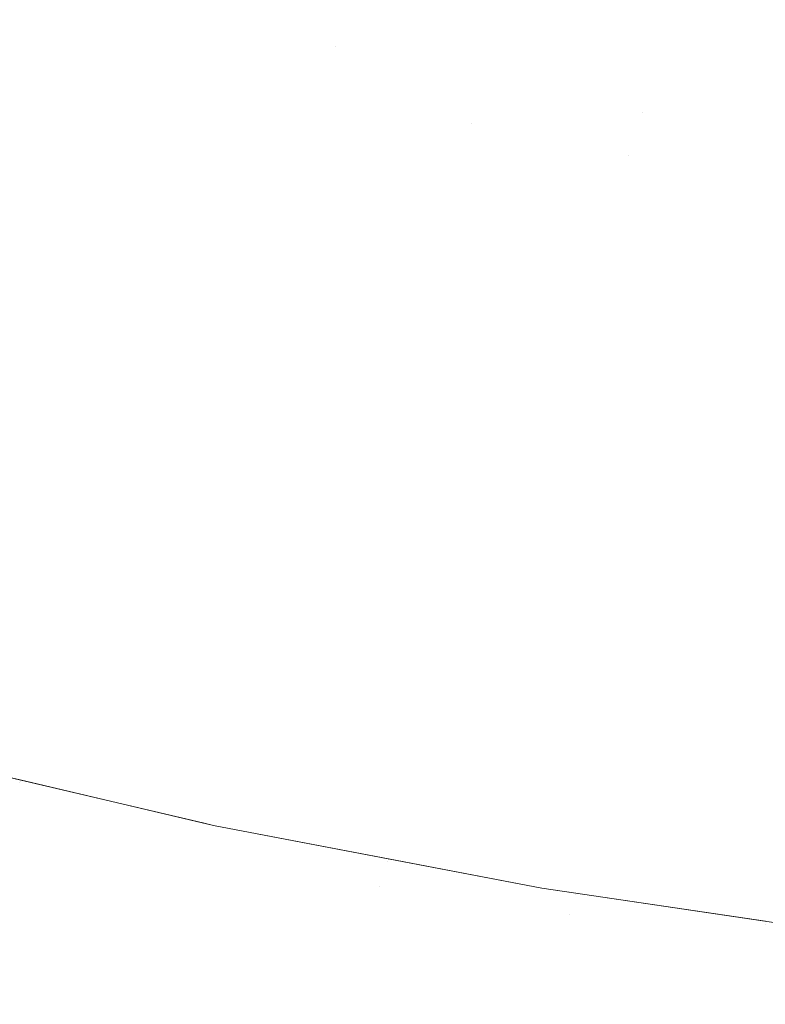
# Model space of a CAD drawing. Header units: centimetres. Extents: x -35.1 to 36.2, y 4.2 to 6.
# Tile 147 of 256: x -10.9613 to -10.9294, y 4.5001 to 4.5422. Entities that reach past the tile are written whole.
import ezdxf

# ---------------------------------------------------------------- set-up
doc = ezdxf.new("R2010")
doc.units = ezdxf.units.CM
doc.header["$LTSCALE"] = 2.54
doc.layers.add('Lucido design-1', color=7, linetype='Continuous')

# ---------------------------------------------------------------- blocks, each defined once
blk = doc.blocks.new('Gruppo-4-1')
at = {"color": 7, "linetype": 'Continuous', "lineweight": 9}
blk.add_3dface([(-34.958478, 5.900089, -2312.32217), (-34.958478, 4.300089, -2312.32217), (36.07398, 4.300089, -2312.32217), (36.07398, 5.900089, -2312.32217)], dxfattribs=at)
for points, invisible_edges in [([(-10.932695, 4.544037, -2312.742934), (-10.933361, 4.542075, -2312.744535), (-10.946207, 4.54483, -2312.744535), (-10.945381, 4.546757, -2312.742934)], 15), ([(-10.932695, 4.544037, -2312.742934), (-10.932016, 4.546034, -2312.74139), (-10.919198, 4.543913, -2312.74139), (-10.91971, 4.541888, -2312.742934)], 15), ([(-10.947016, 4.54294, -2312.746189), (-10.946207, 4.54483, -2312.744535), (-10.933361, 4.542075, -2312.744535), (-10.934015, 4.540152, -2312.746189)], 15), ([(-10.955097, 4.540922, -2312.749653), (-10.961507, 4.542701, -2312.749653), (-10.960587, 4.544472, -2312.747895), (-10.954249, 4.542713, -2312.747895)], 15), ([(-10.91971, 4.541888, -2312.742934), (-10.920214, 4.5399, -2312.744535), (-10.933361, 4.542075, -2312.744535), (-10.932695, 4.544037, -2312.742934)], 15), ([(-10.955925, 4.539175, -2312.751459), (-10.962406, 4.540973, -2312.751459), (-10.961507, 4.542701, -2312.749653), (-10.955097, 4.540922, -2312.749653)], 15), ([(-10.954249, 4.542713, -2312.747895), (-10.947809, 4.541089, -2312.747895), (-10.948584, 4.53928, -2312.749653), (-10.955097, 4.540922, -2312.749653)], 15), ([(-10.947016, 4.54294, -2312.746189), (-10.947809, 4.541089, -2312.747895), (-10.954249, 4.542713, -2312.747895)], 11), ([(-10.934015, 4.540152, -2312.746189), (-10.934655, 4.538269, -2312.747895), (-10.947809, 4.541089, -2312.747895), (-10.947016, 4.54294, -2312.746189)], 15), ([(-10.934015, 4.540152, -2312.746189), (-10.933361, 4.542075, -2312.744535), (-10.920214, 4.5399, -2312.744535), (-10.920707, 4.53795, -2312.746189)], 15), ([(-10.956732, 4.537472, -2312.753313), (-10.963281, 4.53929, -2312.753313), (-10.962406, 4.540973, -2312.751459), (-10.955925, 4.539175, -2312.751459)], 15), ([(-10.955097, 4.540922, -2312.749653), (-10.948584, 4.53928, -2312.749653), (-10.949341, 4.537515, -2312.751459), (-10.955925, 4.539175, -2312.751459)], 15), ([(-10.941976, 4.537781, -2312.749653), (-10.948584, 4.53928, -2312.749653), (-10.947809, 4.541089, -2312.747895)], 11), ([(-10.941976, 4.537781, -2312.749653), (-10.947809, 4.541089, -2312.747895), (-10.934655, 4.538269, -2312.747895)], 11), ([(-10.920707, 4.53795, -2312.746189), (-10.92119, 4.536041, -2312.747895), (-10.934655, 4.538269, -2312.747895), (-10.934015, 4.540152, -2312.746189)], 15), ([(-10.957517, 4.535815, -2312.755213), (-10.964133, 4.537652, -2312.755213), (-10.963281, 4.53929, -2312.753313), (-10.956732, 4.537472, -2312.753313)], 15), ([(-10.94266, 4.535999, -2312.751459), (-10.949341, 4.537515, -2312.751459), (-10.948584, 4.53928, -2312.749653), (-10.941976, 4.537781, -2312.749653)], 15), ([(-10.955925, 4.539175, -2312.751459), (-10.949341, 4.537515, -2312.751459), (-10.950078, 4.535794, -2312.753313), (-10.956732, 4.537472, -2312.753313)], 15), ([(-10.934655, 4.538269, -2312.747895), (-10.93528, 4.536428, -2312.749653), (-10.941976, 4.537781, -2312.749653)], 11), ([(-10.93528, 4.536428, -2312.749653), (-10.934655, 4.538269, -2312.747895), (-10.92119, 4.536041, -2312.747895), (-10.921662, 4.534174, -2312.749653)], 15), ([(-10.95828, 4.534206, -2312.757156), (-10.96496, 4.536061, -2312.757156), (-10.964133, 4.537652, -2312.755213), (-10.957517, 4.535815, -2312.755213)], 15), ([(-10.941976, 4.537781, -2312.749653), (-10.93528, 4.536428, -2312.749653), (-10.935891, 4.534631, -2312.751459), (-10.94266, 4.535999, -2312.751459)], 15), ([(-10.956732, 4.537472, -2312.753313), (-10.950078, 4.535794, -2312.753313), (-10.950795, 4.534121, -2312.755213), (-10.957517, 4.535815, -2312.755213)], 15), ([(-10.943326, 4.534262, -2312.753313), (-10.950078, 4.535794, -2312.753313), (-10.949341, 4.537515, -2312.751459), (-10.94266, 4.535999, -2312.751459)], 15), ([(-10.929042, 4.533414, -2312.751459), (-10.935891, 4.534631, -2312.751459), (-10.93528, 4.536428, -2312.749653)], 11), ([(-10.929042, 4.533414, -2312.751459), (-10.93528, 4.536428, -2312.749653), (-10.921662, 4.534174, -2312.749653)], 11), ([(-10.959018, 4.532647, -2312.75914), (-10.965762, 4.534519, -2312.75914), (-10.96496, 4.536061, -2312.757156), (-10.95828, 4.534206, -2312.757156)], 15), ([(-10.94266, 4.535999, -2312.751459), (-10.935891, 4.534631, -2312.751459), (-10.936486, 4.53288, -2312.753313), (-10.943326, 4.534262, -2312.753313)], 15), ([(-10.957517, 4.535815, -2312.755213), (-10.950795, 4.534121, -2312.755213), (-10.951492, 4.532496, -2312.757156), (-10.95828, 4.534206, -2312.757156)], 15), ([(-10.943975, 4.532573, -2312.755213), (-10.950795, 4.534121, -2312.755213), (-10.950078, 4.535794, -2312.753313), (-10.943326, 4.534262, -2312.753313)], 15), ([(-10.929565, 4.53165, -2312.753313), (-10.936486, 4.53288, -2312.753313), (-10.935891, 4.534631, -2312.751459), (-10.929042, 4.533414, -2312.751459)], 15), ([(-10.959733, 4.531139, -2312.761164), (-10.966537, 4.533028, -2312.761164), (-10.965762, 4.534519, -2312.75914), (-10.959018, 4.532647, -2312.75914)], 15), ([(-10.95828, 4.534206, -2312.757156), (-10.951492, 4.532496, -2312.757156), (-10.952167, 4.53092, -2312.75914), (-10.959018, 4.532647, -2312.75914)], 15), ([(-10.943326, 4.534262, -2312.753313), (-10.936486, 4.53288, -2312.753313), (-10.937064, 4.531176, -2312.755213), (-10.943975, 4.532573, -2312.755213)], 15), ([(-10.944604, 4.530933, -2312.757156), (-10.951492, 4.532496, -2312.757156), (-10.950795, 4.534121, -2312.755213), (-10.943975, 4.532573, -2312.755213)], 15), ([(-10.929042, 4.533414, -2312.751459), (-10.922123, 4.532353, -2312.751459), (-10.922573, 4.530578, -2312.753313), (-10.929565, 4.53165, -2312.753313)], 15), ([(-10.960423, 4.529683, -2312.763225), (-10.967286, 4.531588, -2312.763225), (-10.966537, 4.533028, -2312.761164), (-10.959733, 4.531139, -2312.761164)], 15), ([(-10.959018, 4.532647, -2312.75914), (-10.952167, 4.53092, -2312.75914), (-10.95282, 4.529396, -2312.761164), (-10.959733, 4.531139, -2312.761164)], 15), ([(-10.945215, 4.529343, -2312.75914), (-10.952167, 4.53092, -2312.75914), (-10.951492, 4.532496, -2312.757156), (-10.944604, 4.530933, -2312.757156)], 15), ([(-10.943975, 4.532573, -2312.755213), (-10.937064, 4.531176, -2312.755213), (-10.937626, 4.529522, -2312.757156), (-10.944604, 4.530933, -2312.757156)], 15), ([(-10.930073, 4.529934, -2312.755213), (-10.937064, 4.531176, -2312.755213), (-10.936486, 4.53288, -2312.753313), (-10.929565, 4.53165, -2312.753313)], 15), ([(-10.929565, 4.53165, -2312.753313), (-10.922573, 4.530578, -2312.753313), (-10.923009, 4.528851, -2312.755213), (-10.930073, 4.529934, -2312.755213)], 15), ([(-10.961088, 4.52828, -2312.765321), (-10.968007, 4.5302, -2312.765321), (-10.967286, 4.531588, -2312.763225), (-10.960423, 4.529683, -2312.763225)], 15), ([(-10.959733, 4.531139, -2312.761164), (-10.95282, 4.529396, -2312.761164), (-10.95345, 4.527925, -2312.763225), (-10.960423, 4.529683, -2312.763225)], 15), ([(-10.945805, 4.527805, -2312.761164), (-10.95282, 4.529396, -2312.761164), (-10.952167, 4.53092, -2312.75914), (-10.945215, 4.529343, -2312.75914)], 15), ([(-10.944604, 4.530933, -2312.757156), (-10.937626, 4.529522, -2312.757156), (-10.938171, 4.527919, -2312.75914), (-10.945215, 4.529343, -2312.75914)], 15), ([(-10.930566, 4.528268, -2312.757156), (-10.937626, 4.529522, -2312.757156), (-10.937064, 4.531176, -2312.755213), (-10.930073, 4.529934, -2312.755213)], 15), ([(-10.961727, 4.526931, -2312.767449), (-10.9687, 4.528867, -2312.767449), (-10.968007, 4.5302, -2312.765321), (-10.961088, 4.52828, -2312.765321)], 15), ([(-10.960423, 4.529683, -2312.763225), (-10.95345, 4.527925, -2312.763225), (-10.954057, 4.526508, -2312.765321), (-10.961088, 4.52828, -2312.765321)], 15), ([(-10.930073, 4.529934, -2312.755213), (-10.923009, 4.528851, -2312.755213), (-10.923434, 4.527174, -2312.757156), (-10.930566, 4.528268, -2312.757156)], 15), ([(-10.946375, 4.52632, -2312.763225), (-10.95345, 4.527925, -2312.763225), (-10.95282, 4.529396, -2312.761164), (-10.945805, 4.527805, -2312.761164)], 15), ([(-10.945215, 4.529343, -2312.75914), (-10.938171, 4.527919, -2312.75914), (-10.938698, 4.526368, -2312.761164), (-10.945805, 4.527805, -2312.761164)], 15), ([(-10.931045, 4.526653, -2312.75914), (-10.938171, 4.527919, -2312.75914), (-10.937626, 4.529522, -2312.757156), (-10.930566, 4.528268, -2312.757156)], 15), ([(-10.961088, 4.52828, -2312.765321), (-10.954057, 4.526508, -2312.765321), (-10.954641, 4.525145, -2312.767449), (-10.961727, 4.526931, -2312.767449)], 15), ([(-10.946924, 4.524889, -2312.765321), (-10.954057, 4.526508, -2312.765321), (-10.95345, 4.527925, -2312.763225), (-10.946375, 4.52632, -2312.763225)], 15), ([(-10.931507, 4.525091, -2312.761164), (-10.938698, 4.526368, -2312.761164), (-10.938171, 4.527919, -2312.75914), (-10.931045, 4.526653, -2312.75914)], 15), ([(-10.930566, 4.528268, -2312.757156), (-10.923434, 4.527174, -2312.757156), (-10.923845, 4.525549, -2312.75914), (-10.931045, 4.526653, -2312.75914)], 15), ([(-10.945805, 4.527805, -2312.761164), (-10.938698, 4.526368, -2312.761164), (-10.939206, 4.524871, -2312.763225), (-10.946375, 4.52632, -2312.763225)], 15), ([(-10.961727, 4.526931, -2312.767449), (-10.954641, 4.525145, -2312.767449), (-10.955201, 4.523838, -2312.769608), (-10.96234, 4.525638, -2312.769608)], 15), ([(-10.931045, 4.526653, -2312.75914), (-10.923845, 4.525549, -2312.75914), (-10.924243, 4.523976, -2312.761164), (-10.931507, 4.525091, -2312.761164)], 15), ([(-10.947452, 4.523514, -2312.767449), (-10.954641, 4.525145, -2312.767449), (-10.954057, 4.526508, -2312.765321), (-10.946924, 4.524889, -2312.765321)], 15), ([(-10.946375, 4.52632, -2312.763225), (-10.939206, 4.524871, -2312.763225), (-10.939697, 4.523428, -2312.765321), (-10.946924, 4.524889, -2312.765321)], 15), ([(-10.931954, 4.523582, -2312.763225), (-10.939206, 4.524871, -2312.763225), (-10.938698, 4.526368, -2312.761164), (-10.931507, 4.525091, -2312.761164)], 15), ([(-10.96234, 4.525638, -2312.769608), (-10.955201, 4.523838, -2312.769608), (-10.955737, 4.522588, -2312.771794), (-10.962926, 4.5244, -2312.771794)], 15), ([(-10.947958, 4.522195, -2312.769608), (-10.955201, 4.523838, -2312.769608), (-10.954641, 4.525145, -2312.767449), (-10.947452, 4.523514, -2312.767449)], 15), ([(-10.931507, 4.525091, -2312.761164), (-10.924243, 4.523976, -2312.761164), (-10.924627, 4.522458, -2312.763225), (-10.931954, 4.523582, -2312.763225)], 15), ([(-10.946924, 4.524889, -2312.765321), (-10.939697, 4.523428, -2312.765321), (-10.940168, 4.522041, -2312.767449), (-10.947452, 4.523514, -2312.767449)], 15), ([(-10.932384, 4.522129, -2312.765321), (-10.939697, 4.523428, -2312.765321), (-10.939206, 4.524871, -2312.763225), (-10.931954, 4.523582, -2312.763225)], 15), ([(-10.962926, 4.5244, -2312.771794), (-10.955737, 4.522588, -2312.771794), (-10.956248, 4.521395, -2312.774006), (-10.963485, 4.52322, -2312.774006)], 15), ([(-10.948442, 4.520933, -2312.771794), (-10.955737, 4.522588, -2312.771794), (-10.955201, 4.523838, -2312.769608), (-10.947958, 4.522195, -2312.769608)], 15), ([(-10.963485, 4.52322, -2312.774006), (-10.956248, 4.521395, -2312.774006), (-10.956734, 4.520261, -2312.776241), (-10.964018, 4.522097, -2312.776241)], 15), ([(-10.947452, 4.523514, -2312.767449), (-10.940168, 4.522041, -2312.767449), (-10.94062, 4.520711, -2312.769608), (-10.947958, 4.522195, -2312.769608)], 15), ([(-10.932798, 4.520732, -2312.767449), (-10.940168, 4.522041, -2312.767449), (-10.939697, 4.523428, -2312.765321), (-10.932384, 4.522129, -2312.765321)], 15), ([(-10.931954, 4.523582, -2312.763225), (-10.924627, 4.522458, -2312.763225), (-10.924997, 4.520996, -2312.765321), (-10.932384, 4.522129, -2312.765321)], 15), ([(-10.948904, 4.519729, -2312.774006), (-10.956248, 4.521395, -2312.774006), (-10.955737, 4.522588, -2312.771794), (-10.948442, 4.520933, -2312.771794)], 15), ([(-10.964018, 4.522097, -2312.776241), (-10.956734, 4.520261, -2312.776241), (-10.957195, 4.519184, -2312.778496), (-10.964522, 4.521031, -2312.778496)], 15), ([(-10.947958, 4.522195, -2312.769608), (-10.94062, 4.520711, -2312.769608), (-10.941052, 4.519439, -2312.771794), (-10.948442, 4.520933, -2312.771794)], 15), ([(-10.933195, 4.519393, -2312.769608), (-10.94062, 4.520711, -2312.769608), (-10.940168, 4.522041, -2312.767449), (-10.932798, 4.520732, -2312.767449)], 15), ([(-10.932384, 4.522129, -2312.765321), (-10.924997, 4.520996, -2312.765321), (-10.925353, 4.51959, -2312.767449), (-10.932798, 4.520732, -2312.767449)], 15), ([(-10.949344, 4.518584, -2312.776241), (-10.956734, 4.520261, -2312.776241), (-10.956248, 4.521395, -2312.774006), (-10.948904, 4.519729, -2312.774006)], 15), ([(-10.964522, 4.521031, -2312.778496), (-10.957195, 4.519184, -2312.778496), (-10.957632, 4.518167, -2312.780769), (-10.965, 4.520024, -2312.780769)], 15), ([(-10.948442, 4.520933, -2312.771794), (-10.941052, 4.519439, -2312.771794), (-10.941464, 4.518225, -2312.774006), (-10.948904, 4.519729, -2312.774006)], 15), ([(-10.933574, 4.518111, -2312.771794), (-10.941052, 4.519439, -2312.771794), (-10.94062, 4.520711, -2312.769608), (-10.933195, 4.519393, -2312.769608)], 15), ([(-10.932798, 4.520732, -2312.767449), (-10.925353, 4.51959, -2312.767449), (-10.925694, 4.518242, -2312.769608), (-10.933195, 4.519393, -2312.769608)], 15), ([(-10.965449, 4.519075, -2312.783058), (-10.965, 4.520024, -2312.780769), (-10.957632, 4.518167, -2312.780769), (-10.958042, 4.517208, -2312.783058)], 15), ([(-10.949761, 4.517497, -2312.778496), (-10.957195, 4.519184, -2312.778496), (-10.956734, 4.520261, -2312.776241), (-10.949344, 4.518584, -2312.776241)], 15), ([(-10.948904, 4.519729, -2312.774006), (-10.941464, 4.518225, -2312.774006), (-10.941857, 4.51707, -2312.776241), (-10.949344, 4.518584, -2312.776241)], 15), ([(-10.933937, 4.516888, -2312.774006), (-10.941464, 4.518225, -2312.774006), (-10.941052, 4.519439, -2312.771794), (-10.933574, 4.518111, -2312.771794)], 15), ([(-10.958042, 4.517208, -2312.783058), (-10.958428, 4.516308, -2312.78536), (-10.965871, 4.518184, -2312.78536), (-10.965449, 4.519075, -2312.783058)], 15), ([(-10.950155, 4.51647, -2312.780769), (-10.957632, 4.518167, -2312.780769), (-10.957195, 4.519184, -2312.778496), (-10.949761, 4.517497, -2312.778496)], 15), ([(-10.933195, 4.519393, -2312.769608), (-10.925694, 4.518242, -2312.769608), (-10.92602, 4.516952, -2312.771794), (-10.933574, 4.518111, -2312.771794)], 15), ([(-10.949344, 4.518584, -2312.776241), (-10.941857, 4.51707, -2312.776241), (-10.942229, 4.515975, -2312.778496), (-10.949761, 4.517497, -2312.778496)], 15), ([(-10.966266, 4.517352, -2312.787674), (-10.965871, 4.518184, -2312.78536), (-10.958428, 4.516308, -2312.78536), (-10.958788, 4.515467, -2312.787674)], 15), ([(-10.958042, 4.517208, -2312.783058), (-10.957632, 4.518167, -2312.780769), (-10.950155, 4.51647, -2312.780769), (-10.950527, 4.515502, -2312.783058)], 15), ([(-10.934281, 4.515725, -2312.776241), (-10.941857, 4.51707, -2312.776241), (-10.941464, 4.518225, -2312.774006), (-10.933937, 4.516888, -2312.774006)], 15), ([(-10.933574, 4.518111, -2312.771794), (-10.92602, 4.516952, -2312.771794), (-10.926332, 4.515721, -2312.774006), (-10.933937, 4.516888, -2312.774006)], 15), ([(-10.958788, 4.515467, -2312.787674), (-10.959123, 4.514686, -2312.789995), (-10.966632, 4.516578, -2312.789995), (-10.966266, 4.517352, -2312.787674)], 15), ([(-10.949761, 4.517497, -2312.778496), (-10.942229, 4.515975, -2312.778496), (-10.942581, 4.514939, -2312.780769), (-10.950155, 4.51647, -2312.780769)], 15), ([(-10.950527, 4.515502, -2312.783058), (-10.950875, 4.514594, -2312.78536), (-10.958428, 4.516308, -2312.78536), (-10.958042, 4.517208, -2312.783058)], 15), ([(-10.934608, 4.514621, -2312.778496), (-10.942229, 4.515975, -2312.778496), (-10.941857, 4.51707, -2312.776241), (-10.934281, 4.515725, -2312.776241)], 15), ([(-10.966971, 4.515863, -2312.792323), (-10.966632, 4.516578, -2312.789995), (-10.959123, 4.514686, -2312.789995), (-10.959433, 4.513962, -2312.792323)], 15), ([(-10.933937, 4.516888, -2312.774006), (-10.926332, 4.515721, -2312.774006), (-10.926628, 4.514551, -2312.776241), (-10.934281, 4.515725, -2312.776241)], 15), ([(-10.958788, 4.515467, -2312.787674), (-10.958428, 4.516308, -2312.78536), (-10.950875, 4.514594, -2312.78536), (-10.951201, 4.513746, -2312.787674)], 15), ([(-10.950527, 4.515502, -2312.783058), (-10.950155, 4.51647, -2312.780769), (-10.942581, 4.514939, -2312.780769), (-10.942912, 4.513963, -2312.783058)], 15), ([(-10.959433, 4.513962, -2312.792323), (-10.959718, 4.513298, -2312.794654), (-10.967283, 4.515205, -2312.794654), (-10.966971, 4.515863, -2312.792323)], 15), ([(-10.934917, 4.513578, -2312.780769), (-10.942581, 4.514939, -2312.780769), (-10.942229, 4.515975, -2312.778496), (-10.934608, 4.514621, -2312.778496)], 15), ([(-10.934281, 4.515725, -2312.776241), (-10.926628, 4.514551, -2312.776241), (-10.926909, 4.51344, -2312.778496), (-10.934608, 4.514621, -2312.778496)], 15), ([(-10.951201, 4.513746, -2312.787674), (-10.951504, 4.512957, -2312.789995), (-10.959123, 4.514686, -2312.789995), (-10.958788, 4.515467, -2312.787674)], 15), ([(-10.942912, 4.513963, -2312.783058), (-10.943223, 4.513048, -2312.78536), (-10.950875, 4.514594, -2312.78536), (-10.950527, 4.515502, -2312.783058)], 15), ([(-10.967568, 4.514604, -2312.796987), (-10.967283, 4.515205, -2312.794654), (-10.959718, 4.513298, -2312.794654), (-10.959978, 4.512691, -2312.796987)], 15), ([(-10.942912, 4.513963, -2312.783058), (-10.942581, 4.514939, -2312.780769), (-10.934917, 4.513578, -2312.780769), (-10.935208, 4.512595, -2312.783058)], 15), ([(-10.959978, 4.512691, -2312.796987), (-10.960213, 4.512141, -2312.799319), (-10.967826, 4.51406, -2312.799319), (-10.967568, 4.514604, -2312.796987)], 15), ([(-10.959433, 4.513962, -2312.792323), (-10.959123, 4.514686, -2312.789995), (-10.951504, 4.512957, -2312.789995), (-10.951784, 4.512227, -2312.792323)], 15), ([(-10.951201, 4.513746, -2312.787674), (-10.950875, 4.514594, -2312.78536), (-10.943223, 4.513048, -2312.78536), (-10.943514, 4.512192, -2312.787674)], 15), ([(-10.934608, 4.514621, -2312.778496), (-10.926909, 4.51344, -2312.778496), (-10.927175, 4.51239, -2312.780769), (-10.934917, 4.513578, -2312.780769)], 15), ([(-10.968057, 4.513572, -2312.801649), (-10.967826, 4.51406, -2312.799319), (-10.960213, 4.512141, -2312.799319), (-10.960425, 4.511648, -2312.801649)], 15), ([(-10.951784, 4.512227, -2312.792323), (-10.952042, 4.511556, -2312.794654), (-10.959718, 4.513298, -2312.794654), (-10.959433, 4.513962, -2312.792323)], 15), ([(-10.935208, 4.512595, -2312.783058), (-10.935481, 4.511672, -2312.78536), (-10.943223, 4.513048, -2312.78536), (-10.942912, 4.513963, -2312.783058)], 15), ([(-10.960425, 4.511648, -2312.801649), (-10.960612, 4.511211, -2312.803974), (-10.968262, 4.51314, -2312.803974), (-10.968057, 4.513572, -2312.801649)], 15), ([(-10.943514, 4.512192, -2312.787674), (-10.943784, 4.511396, -2312.789995), (-10.951504, 4.512957, -2312.789995), (-10.951201, 4.513746, -2312.787674)], 15), ([(-10.935208, 4.512595, -2312.783058), (-10.934917, 4.513578, -2312.780769), (-10.927175, 4.51239, -2312.780769), (-10.927425, 4.511401, -2312.783058)], 15), ([(-10.968441, 4.512762, -2312.806291), (-10.968262, 4.51314, -2312.803974), (-10.960612, 4.511211, -2312.803974), (-10.960775, 4.51083, -2312.806291)], 15), ([(-10.959978, 4.512691, -2312.796987), (-10.959718, 4.513298, -2312.794654), (-10.952042, 4.511556, -2312.794654), (-10.952277, 4.510943, -2312.796987)], 15), ([(-10.960775, 4.51083, -2312.806291), (-10.960916, 4.510502, -2312.8086), (-10.968594, 4.512438, -2312.8086), (-10.968441, 4.512762, -2312.806291)], 15), ([(-10.952277, 4.510943, -2312.796987), (-10.95249, 4.510389, -2312.799319), (-10.960213, 4.512141, -2312.799319), (-10.959978, 4.512691, -2312.796987)], 15), ([(-10.951784, 4.512227, -2312.792323), (-10.951504, 4.512957, -2312.789995), (-10.943784, 4.511396, -2312.789995), (-10.944034, 4.51066, -2312.792323)], 15), ([(-10.943514, 4.512192, -2312.787674), (-10.943223, 4.513048, -2312.78536), (-10.935481, 4.511672, -2312.78536), (-10.935737, 4.510811, -2312.787674)], 15), ([(-10.968723, 4.512167, -2312.810899), (-10.968594, 4.512438, -2312.8086), (-10.960916, 4.510502, -2312.8086), (-10.961033, 4.510228, -2312.810899)], 15), ([(-10.927425, 4.511401, -2312.783058), (-10.92766, 4.510472, -2312.78536), (-10.935481, 4.511672, -2312.78536), (-10.935208, 4.512595, -2312.783058)], 15), ([(-10.968907, 4.511779, -2312.815456), (-10.968827, 4.511947, -2312.813185), (-10.961128, 4.510007, -2312.813185), (-10.961201, 4.509836, -2312.815456)], 15), ([(-10.961033, 4.510228, -2312.810899), (-10.961128, 4.510007, -2312.813185), (-10.968827, 4.511947, -2312.813185), (-10.968723, 4.512167, -2312.810899)], 15), ([(-10.960425, 4.511648, -2312.801649), (-10.960213, 4.512141, -2312.799319), (-10.95249, 4.510389, -2312.799319), (-10.952681, 4.509891, -2312.801649)], 15), ([(-10.944034, 4.51066, -2312.792323), (-10.944264, 4.509984, -2312.794654), (-10.952042, 4.511556, -2312.794654), (-10.951784, 4.512227, -2312.792323)], 15), ([(-10.935737, 4.510811, -2312.787674), (-10.935974, 4.510009, -2312.789995), (-10.943784, 4.511396, -2312.789995), (-10.943514, 4.512192, -2312.787674)], 15), ([(-10.968996, 4.511589, -2312.81995), (-10.968963, 4.51166, -2312.817712), (-10.961252, 4.509716, -2312.817712), (-10.961283, 4.509645, -2312.81995)], 15), ([(-10.966671, 4.510956, -2312.82217), (-10.968996, 4.511589, -2312.81995), (-10.961283, 4.509645, -2312.81995)], 11), ([(-10.961201, 4.509836, -2312.815456), (-10.961252, 4.509716, -2312.817712), (-10.968963, 4.51166, -2312.817712), (-10.968907, 4.511779, -2312.815456)], 15), ([(-10.952681, 4.509891, -2312.801649), (-10.95285, 4.50945, -2312.803974), (-10.960612, 4.511211, -2312.803974), (-10.960425, 4.511648, -2312.801649)], 15), ([(-10.952277, 4.510943, -2312.796987), (-10.952042, 4.511556, -2312.794654), (-10.944264, 4.509984, -2312.794654), (-10.944474, 4.509366, -2312.796987)], 15), ([(-10.935737, 4.510811, -2312.787674), (-10.935481, 4.511672, -2312.78536), (-10.92766, 4.510472, -2312.78536), (-10.927879, 4.509605, -2312.787674)], 15), ([(-10.960775, 4.51083, -2312.806291), (-10.960612, 4.511211, -2312.803974), (-10.95285, 4.50945, -2312.803974), (-10.952998, 4.509065, -2312.806291)], 15), ([(-10.944034, 4.51066, -2312.792323), (-10.943784, 4.511396, -2312.789995), (-10.935974, 4.510009, -2312.789995), (-10.936194, 4.509268, -2312.792323)], 15), ([(-10.961314, 4.509574, -2313.025344), (-10.966671, 4.510956, -2313.02217), (-10.953464, 4.507855, -2313.02217)], 9), ([(-10.953464, 4.507855, -2313.02217), (-10.966671, 4.510956, -2312.82217), (-10.961277, 4.50969, -2312.82217)], 9), ([(-10.953464, 4.507855, -2313.02217), (-10.966671, 4.510956, -2313.02217), (-10.966671, 4.510956, -2312.82217)], 10), ([(-10.961283, 4.509645, -2312.81995), (-10.961277, 4.50969, -2312.82217), (-10.966671, 4.510956, -2312.82217)], 9), ([(-10.952998, 4.509065, -2312.806291), (-10.953124, 4.508735, -2312.8086), (-10.960916, 4.510502, -2312.8086), (-10.960775, 4.51083, -2312.806291)], 15), ([(-10.944474, 4.509366, -2312.796987), (-10.944664, 4.508807, -2312.799319), (-10.95249, 4.510389, -2312.799319), (-10.952277, 4.510943, -2312.796987)], 15), ([(-10.936194, 4.509268, -2312.792323), (-10.936395, 4.508586, -2312.794654), (-10.944264, 4.509984, -2312.794654), (-10.944034, 4.51066, -2312.792323)], 15), ([(-10.927879, 4.509605, -2312.787674), (-10.928084, 4.508799, -2312.789995), (-10.935974, 4.510009, -2312.789995), (-10.935737, 4.510811, -2312.787674)], 15), ([(-10.953231, 4.508458, -2312.810899), (-10.953316, 4.508234, -2312.813185), (-10.961128, 4.510007, -2312.813185), (-10.961033, 4.510228, -2312.810899)], 15), ([(-10.961033, 4.510228, -2312.810899), (-10.960916, 4.510502, -2312.8086), (-10.953124, 4.508735, -2312.8086), (-10.953231, 4.508458, -2312.810899)], 15), ([(-10.952681, 4.509891, -2312.801649), (-10.95249, 4.510389, -2312.799319), (-10.944664, 4.508807, -2312.799319), (-10.944834, 4.508305, -2312.801649)], 15), ([(-10.953382, 4.508062, -2312.815456), (-10.953429, 4.507941, -2312.817712), (-10.961252, 4.509716, -2312.817712), (-10.961201, 4.509836, -2312.815456)], 15), ([(-10.961201, 4.509836, -2312.815456), (-10.961128, 4.510007, -2312.813185), (-10.953316, 4.508234, -2312.813185), (-10.953382, 4.508062, -2312.815456)], 15), ([(-10.944834, 4.508305, -2312.801649), (-10.944985, 4.507861, -2312.803974), (-10.95285, 4.50945, -2312.803974), (-10.952681, 4.509891, -2312.801649)], 15), ([(-10.944474, 4.509366, -2312.796987), (-10.944264, 4.509984, -2312.794654), (-10.936395, 4.508586, -2312.794654), (-10.93658, 4.507964, -2312.796987)], 15), ([(-10.936194, 4.509268, -2312.792323), (-10.935974, 4.510009, -2312.789995), (-10.928084, 4.508799, -2312.789995), (-10.928272, 4.508052, -2312.792323)], 15), ([(-10.953644, 4.507382, -2313.031982), (-10.96149, 4.509162, -2313.031982), (-10.961378, 4.509424, -2313.028615), (-10.953542, 4.507646, -2313.028615)], 15), ([(-10.953542, 4.507646, -2313.028615), (-10.961378, 4.509424, -2313.028615), (-10.961314, 4.509574, -2313.025344), (-10.953484, 4.507797, -2313.025344)], 15), ([(-10.953464, 4.507855, -2313.02217), (-10.953484, 4.507797, -2313.025344), (-10.961314, 4.509574, -2313.025344)], 11), ([(-10.961283, 4.509645, -2312.81995), (-10.961252, 4.509716, -2312.817712), (-10.953429, 4.507941, -2312.817712), (-10.953457, 4.507869, -2312.81995)], 15), ([(-10.961277, 4.50969, -2312.82217), (-10.961283, 4.509645, -2312.81995), (-10.953457, 4.507869, -2312.81995)], 11), ([(-10.961277, 4.50969, -2312.82217), (-10.953008, 4.507748, -2312.82217), (-10.953008, 4.507748, -2313.02217), (-10.953464, 4.507855, -2313.02217)], 10), ([(-10.953457, 4.507869, -2312.81995), (-10.953008, 4.507748, -2312.82217), (-10.961277, 4.50969, -2312.82217)], 9), ([(-10.952998, 4.509065, -2312.806291), (-10.95285, 4.50945, -2312.803974), (-10.944985, 4.507861, -2312.803974), (-10.945117, 4.507472, -2312.806291)], 15), ([(-10.93658, 4.507964, -2312.796987), (-10.936747, 4.5074, -2312.799319), (-10.944664, 4.508807, -2312.799319), (-10.944474, 4.509366, -2312.796987)], 15), ([(-10.953792, 4.506995, -2313.035444), (-10.961654, 4.508779, -2313.035444), (-10.96149, 4.509162, -2313.031982), (-10.953644, 4.507382, -2313.031982)], 15), ([(-10.945117, 4.507472, -2312.806291), (-10.945231, 4.507139, -2312.8086), (-10.953124, 4.508735, -2312.8086), (-10.952998, 4.509065, -2312.806291)], 15), ([(-10.928272, 4.508052, -2312.792323), (-10.928446, 4.507367, -2312.794654), (-10.936395, 4.508586, -2312.794654), (-10.936194, 4.509268, -2312.792323)], 15), ([(-10.953885, 4.506752, -2313.03721), (-10.953992, 4.506475, -2313.038998), (-10.961875, 4.508263, -2313.038998), (-10.961757, 4.508538, -2313.03721)], 15), ([(-10.961757, 4.508538, -2313.03721), (-10.961654, 4.508779, -2313.035444), (-10.953792, 4.506995, -2313.035444), (-10.953885, 4.506752, -2313.03721)], 15), ([(-10.953231, 4.508458, -2312.810899), (-10.953124, 4.508735, -2312.8086), (-10.945231, 4.507139, -2312.8086), (-10.945325, 4.50686, -2312.810899)], 15), ([(-10.944834, 4.508305, -2312.801649), (-10.944664, 4.508807, -2312.799319), (-10.936747, 4.5074, -2312.799319), (-10.936896, 4.506895, -2312.801649)], 15), ([(-10.93658, 4.507964, -2312.796987), (-10.936395, 4.508586, -2312.794654), (-10.928446, 4.507367, -2312.794654), (-10.928604, 4.50674, -2312.796987)], 15), ([(-10.962008, 4.507953, -2313.040809), (-10.961875, 4.508263, -2313.038998), (-10.953992, 4.506475, -2313.038998), (-10.954112, 4.506161, -2313.040809)], 15), ([(-10.945461, 4.506461, -2312.815456), (-10.945502, 4.506339, -2312.817712), (-10.953429, 4.507941, -2312.817712), (-10.953382, 4.508062, -2312.815456)], 15), ([(-10.953382, 4.508062, -2312.815456), (-10.953316, 4.508234, -2312.813185), (-10.945402, 4.506635, -2312.813185), (-10.945461, 4.506461, -2312.815456)], 15), ([(-10.945325, 4.50686, -2312.810899), (-10.945402, 4.506635, -2312.813185), (-10.953316, 4.508234, -2312.813185), (-10.953231, 4.508458, -2312.810899)], 15), ([(-10.936896, 4.506895, -2312.801649), (-10.937029, 4.506447, -2312.803974), (-10.944985, 4.507861, -2312.803974), (-10.944834, 4.508305, -2312.801649)], 15), ([(-10.954112, 4.506161, -2313.040809), (-10.954247, 4.50581, -2313.042641), (-10.962157, 4.507605, -2313.042641), (-10.962008, 4.507953, -2313.040809)], 15), ([(-10.953542, 4.507646, -2313.028615), (-10.945604, 4.506041, -2313.028615), (-10.945694, 4.505775, -2313.031982), (-10.953644, 4.507382, -2313.031982)], 15), ([(-10.953484, 4.507797, -2313.025344), (-10.945552, 4.506194, -2313.025344), (-10.945604, 4.506041, -2313.028615), (-10.953542, 4.507646, -2313.028615)], 15), ([(-10.953484, 4.507797, -2313.025344), (-10.953464, 4.507855, -2313.02217), (-10.953008, 4.507748, -2313.02217)], 9), ([(-10.945552, 4.506194, -2313.025344), (-10.953484, 4.507797, -2313.025344), (-10.953008, 4.507748, -2313.02217)], 11), ([(-10.953457, 4.507869, -2312.81995), (-10.953429, 4.507941, -2312.817712), (-10.945502, 4.506339, -2312.817712), (-10.945527, 4.506266, -2312.81995)], 15), ([(-10.953008, 4.507748, -2312.82217), (-10.953457, 4.507869, -2312.81995), (-10.945527, 4.506266, -2312.81995)], 11), ([(-10.953008, 4.507748, -2313.02217), (-10.938967, 4.505061, -2313.02217), (-10.945552, 4.506194, -2313.025344)], 10), ([(-10.938967, 4.505061, -2313.02217), (-10.953008, 4.507748, -2313.02217), (-10.953008, 4.507748, -2312.82217), (-10.945521, 4.506315, -2312.82217)], 10), ([(-10.945527, 4.506266, -2312.81995), (-10.945521, 4.506315, -2312.82217), (-10.953008, 4.507748, -2312.82217)], 9), ([(-10.945117, 4.507472, -2312.806291), (-10.944985, 4.507861, -2312.803974), (-10.937029, 4.506447, -2312.803974), (-10.937145, 4.506056, -2312.806291)], 15), ([(-10.928604, 4.50674, -2312.796987), (-10.928748, 4.506173, -2312.799319), (-10.936747, 4.5074, -2312.799319), (-10.93658, 4.507964, -2312.796987)], 15), ([(-10.954397, 4.50542, -2313.044493), (-10.954562, 4.504989, -2313.046366), (-10.962506, 4.506792, -2313.046366), (-10.962323, 4.507218, -2313.044493)], 15), ([(-10.962323, 4.507218, -2313.044493), (-10.962157, 4.507605, -2313.042641), (-10.954247, 4.50581, -2313.042641), (-10.954397, 4.50542, -2313.044493)], 15), ([(-10.953644, 4.507382, -2313.031982), (-10.945694, 4.505775, -2313.031982), (-10.945827, 4.505385, -2313.035444), (-10.953792, 4.506995, -2313.035444)], 15), ([(-10.937145, 4.506056, -2312.806291), (-10.937244, 4.50572, -2312.8086), (-10.945231, 4.507139, -2312.8086), (-10.945117, 4.507472, -2312.806291)], 15), ([(-10.936896, 4.506895, -2312.801649), (-10.936747, 4.5074, -2312.799319), (-10.928748, 4.506173, -2312.799319), (-10.928877, 4.505665, -2312.801649)], 15), ([(-10.962706, 4.506323, -2313.048259), (-10.962506, 4.506792, -2313.046366), (-10.954562, 4.504989, -2313.046366), (-10.954743, 4.504517, -2313.048259)], 15), ([(-10.953885, 4.506752, -2313.03721), (-10.953792, 4.506995, -2313.035444), (-10.945827, 4.505385, -2313.035444), (-10.94591, 4.50514, -2313.03721)], 15), ([(-10.937327, 4.505439, -2312.810899), (-10.937395, 4.505212, -2312.813185), (-10.945402, 4.506635, -2312.813185), (-10.945325, 4.50686, -2312.810899)], 15), ([(-10.945325, 4.50686, -2312.810899), (-10.945231, 4.507139, -2312.8086), (-10.937244, 4.50572, -2312.8086), (-10.937327, 4.505439, -2312.810899)], 15), ([(-10.928877, 4.505665, -2312.801649), (-10.928991, 4.505214, -2312.803974), (-10.937029, 4.506447, -2312.803974), (-10.936896, 4.506895, -2312.801649)], 15), ([(-10.954112, 4.506161, -2313.040809), (-10.953992, 4.506475, -2313.038998), (-10.946005, 4.50486, -2313.038998), (-10.946112, 4.504544, -2313.040809)], 15), ([(-10.94591, 4.50514, -2313.03721), (-10.946005, 4.50486, -2313.038998), (-10.953992, 4.506475, -2313.038998), (-10.953885, 4.506752, -2313.03721)], 15), ([(-10.937446, 4.505038, -2312.815456), (-10.937483, 4.504914, -2312.817712), (-10.945502, 4.506339, -2312.817712), (-10.945461, 4.506461, -2312.815456)], 15), ([(-10.945461, 4.506461, -2312.815456), (-10.945402, 4.506635, -2312.813185), (-10.937395, 4.505212, -2312.813185), (-10.937446, 4.505038, -2312.815456)], 15), ([(-10.937145, 4.506056, -2312.806291), (-10.937029, 4.506447, -2312.803974), (-10.928991, 4.505214, -2312.803974), (-10.92909, 4.50482, -2312.806291)], 15), ([(-10.954743, 4.504517, -2313.048259), (-10.954941, 4.504001, -2313.05017), (-10.962925, 4.505812, -2313.05017), (-10.962706, 4.506323, -2313.048259)], 15), ([(-10.946112, 4.504544, -2313.040809), (-10.946232, 4.50419, -2313.042641), (-10.954247, 4.50581, -2313.042641), (-10.954112, 4.506161, -2313.040809)], 15), ([(-10.937651, 4.504346, -2313.031982), (-10.945694, 4.505775, -2313.031982), (-10.945604, 4.506041, -2313.028615), (-10.937572, 4.504614, -2313.028615)], 15), ([(-10.937572, 4.504614, -2313.028615), (-10.945604, 4.506041, -2313.028615), (-10.945552, 4.506194, -2313.025344), (-10.937526, 4.504768, -2313.025344)], 15), ([(-10.937526, 4.504768, -2313.025344), (-10.945552, 4.506194, -2313.025344), (-10.938967, 4.505061, -2313.02217)], 11), ([(-10.945527, 4.506266, -2312.81995), (-10.945502, 4.506339, -2312.817712), (-10.937483, 4.504914, -2312.817712), (-10.937504, 4.504841, -2312.81995)], 15), ([(-10.938967, 4.505061, -2312.82217), (-10.945521, 4.506315, -2312.82217), (-10.945527, 4.506266, -2312.81995)], 10), ([(-10.945527, 4.506266, -2312.81995), (-10.937504, 4.504841, -2312.81995), (-10.938967, 4.505061, -2312.82217)], 11), ([(-10.945521, 4.506315, -2312.82217), (-10.938967, 4.505061, -2312.82217), (-10.938967, 4.505061, -2313.02217)], 10), ([(-10.92909, 4.50482, -2312.806291), (-10.929176, 4.504482, -2312.8086), (-10.937244, 4.50572, -2312.8086), (-10.937145, 4.506056, -2312.806291)], 15), ([(-10.963163, 4.505256, -2313.052099), (-10.962925, 4.505812, -2313.05017), (-10.954941, 4.504001, -2313.05017), (-10.955157, 4.50344, -2313.052099)], 15), ([(-10.954397, 4.50542, -2313.044493), (-10.954247, 4.50581, -2313.042641), (-10.946232, 4.50419, -2313.042641), (-10.946366, 4.503797, -2313.044493)], 15), ([(-10.937768, 4.503953, -2313.035444), (-10.945827, 4.505385, -2313.035444), (-10.945694, 4.505775, -2313.031982), (-10.937651, 4.504346, -2313.031982)], 15), ([(-10.937327, 4.505439, -2312.810899), (-10.937244, 4.50572, -2312.8086), (-10.929176, 4.504482, -2312.8086), (-10.929247, 4.5042, -2312.810899)], 15), ([(-10.955157, 4.50344, -2313.052099), (-10.95539, 4.502832, -2313.054044), (-10.963421, 4.504654, -2313.054044), (-10.963163, 4.505256, -2313.052099)], 15), ([(-10.946366, 4.503797, -2313.044493), (-10.946514, 4.503362, -2313.046366), (-10.954562, 4.504989, -2313.046366), (-10.954397, 4.50542, -2313.044493)], 15), ([(-10.937924, 4.503425, -2313.038998), (-10.946005, 4.50486, -2313.038998), (-10.94591, 4.50514, -2313.03721)], 11), ([(-10.94591, 4.50514, -2313.03721), (-10.945827, 4.505385, -2313.035444), (-10.937768, 4.503953, -2313.035444)], 11), ([(-10.937768, 4.503953, -2313.035444), (-10.937924, 4.503425, -2313.038998), (-10.94591, 4.50514, -2313.03721)], 11), ([(-10.937446, 4.505038, -2312.815456), (-10.937395, 4.505212, -2312.813185), (-10.929305, 4.503971, -2312.813185), (-10.92935, 4.503795, -2312.815456)], 15), ([(-10.929247, 4.5042, -2312.810899), (-10.929305, 4.503971, -2312.813185), (-10.937395, 4.505212, -2312.813185), (-10.937327, 4.505439, -2312.810899)], 15), ([(-10.954743, 4.504517, -2313.048259), (-10.954562, 4.504989, -2313.046366), (-10.946514, 4.503362, -2313.046366), (-10.946675, 4.502886, -2313.048259)], 15), ([(-10.946112, 4.504544, -2313.040809), (-10.946005, 4.50486, -2313.038998), (-10.937924, 4.503425, -2313.038998), (-10.938018, 4.503106, -2313.040809)], 15), ([(-10.938967, 4.505061, -2313.02217), (-10.937508, 4.504845, -2313.02217), (-10.937526, 4.504768, -2313.025344)], 10), ([(-10.924614, 4.50293, -2313.02217), (-10.937508, 4.504845, -2313.02217), (-10.938967, 4.505061, -2312.82217), (-10.929396, 4.50364, -2312.82217)], 10), ([(-10.937508, 4.504845, -2313.02217), (-10.938967, 4.505061, -2313.02217), (-10.938967, 4.505061, -2312.82217)], 10), ([(-10.929396, 4.50364, -2312.82217), (-10.938967, 4.505061, -2312.82217), (-10.937504, 4.504841, -2312.81995)], 10), ([(-10.937526, 4.504768, -2313.025344), (-10.929418, 4.503524, -2313.025344), (-10.929457, 4.503369, -2313.028615), (-10.937572, 4.504614, -2313.028615)], 15), ([(-10.929418, 4.503524, -2313.025344), (-10.937526, 4.504768, -2313.025344), (-10.937508, 4.504845, -2313.02217)], 11), ([(-10.937508, 4.504845, -2313.02217), (-10.924614, 4.50293, -2313.02217), (-10.929418, 4.503524, -2313.025344)], 10), ([(-10.937504, 4.504841, -2312.81995), (-10.937483, 4.504914, -2312.817712), (-10.929381, 4.503671, -2312.817712), (-10.9294, 4.503598, -2312.81995)], 15), ([(-10.937504, 4.504841, -2312.81995), (-10.9294, 4.503598, -2312.81995), (-10.929396, 4.50364, -2312.82217)], 11), ([(-10.92935, 4.503795, -2312.815456), (-10.929381, 4.503671, -2312.817712), (-10.937483, 4.504914, -2312.817712), (-10.937446, 4.505038, -2312.815456)], 15), ([(-10.9637, 4.504005, -2313.056004), (-10.963421, 4.504654, -2313.054044), (-10.95539, 4.502832, -2313.054044), (-10.955642, 4.502176, -2313.056004)], 15), ([(-10.946675, 4.502886, -2313.048259), (-10.946852, 4.502366, -2313.05017), (-10.954941, 4.504001, -2313.05017), (-10.954743, 4.504517, -2313.048259)], 15), ([(-10.938018, 4.503106, -2313.040809), (-10.938124, 4.50275, -2313.042641), (-10.946232, 4.50419, -2313.042641), (-10.946112, 4.504544, -2313.040809)], 15), ([(-10.937651, 4.504346, -2313.031982), (-10.929526, 4.5031, -2313.031982), (-10.929626, 4.502704, -2313.035444), (-10.937768, 4.503953, -2313.035444)], 15), ([(-10.937572, 4.504614, -2313.028615), (-10.929457, 4.503369, -2313.028615), (-10.929526, 4.5031, -2313.031982), (-10.937651, 4.504346, -2313.031982)], 15), ([(-10.955642, 4.502176, -2313.056004), (-10.955912, 4.501471, -2313.057979), (-10.963999, 4.503306, -2313.057979), (-10.9637, 4.504005, -2313.056004)], 15), ([(-10.955157, 4.50344, -2313.052099), (-10.954941, 4.504001, -2313.05017), (-10.946852, 4.502366, -2313.05017), (-10.947044, 4.5018, -2313.052099)], 15), ([(-10.946366, 4.503797, -2313.044493), (-10.946232, 4.50419, -2313.042641), (-10.938124, 4.50275, -2313.042641), (-10.938241, 4.502353, -2313.044493)], 15), ([(-10.937768, 4.503953, -2313.035444), (-10.929626, 4.502704, -2313.035444), (-10.92976, 4.502172, -2313.038998), (-10.937924, 4.503425, -2313.038998)], 15), ([(-10.947044, 4.5018, -2313.052099), (-10.947253, 4.501187, -2313.054044), (-10.95539, 4.502832, -2313.054044), (-10.955157, 4.50344, -2313.052099)], 15), ([(-10.938241, 4.502353, -2313.044493), (-10.938371, 4.501916, -2313.046366), (-10.946514, 4.503362, -2313.046366), (-10.946366, 4.503797, -2313.044493)], 15), ([(-10.938018, 4.503106, -2313.040809), (-10.937924, 4.503425, -2313.038998), (-10.92976, 4.502172, -2313.038998), (-10.929841, 4.501852, -2313.040809)], 15), ([(-10.921272, 4.50231, -2313.028615), (-10.929457, 4.503369, -2313.028615), (-10.929418, 4.503524, -2313.025344), (-10.921239, 4.502466, -2313.025344)], 15), ([(-10.921239, 4.502466, -2313.025344), (-10.929418, 4.503524, -2313.025344), (-10.924614, 4.50293, -2313.02217)], 11), ([(-10.96432, 4.502557, -2313.059966), (-10.963999, 4.503306, -2313.057979), (-10.955912, 4.501471, -2313.057979), (-10.956202, 4.500715, -2313.059966)], 15), ([(-10.946675, 4.502886, -2313.048259), (-10.946514, 4.503362, -2313.046366), (-10.938371, 4.501916, -2313.046366), (-10.938513, 4.501436, -2313.048259)], 15), ([(-10.929841, 4.501852, -2313.040809), (-10.929932, 4.501493, -2313.042641), (-10.938124, 4.50275, -2313.042641), (-10.938018, 4.503106, -2313.040809)], 15), ([(-10.921412, 4.501641, -2313.035444), (-10.929626, 4.502704, -2313.035444), (-10.929526, 4.5031, -2313.031982), (-10.921329, 4.502039, -2313.031982)], 15), ([(-10.921329, 4.502039, -2313.031982), (-10.929526, 4.5031, -2313.031982), (-10.929457, 4.503369, -2313.028615), (-10.921272, 4.50231, -2313.028615)], 15), ([(-10.955642, 4.502176, -2313.056004), (-10.95539, 4.502832, -2313.054044), (-10.947253, 4.501187, -2313.054044), (-10.947477, 4.500526, -2313.056004)], 15), ([(-10.938513, 4.501436, -2313.048259), (-10.938668, 4.500912, -2313.05017), (-10.946852, 4.502366, -2313.05017), (-10.946675, 4.502886, -2313.048259)], 15), ([(-10.938241, 4.502353, -2313.044493), (-10.938124, 4.50275, -2313.042641), (-10.929932, 4.501493, -2313.042641), (-10.930033, 4.501094, -2313.044493)], 15), ([(-10.921525, 4.501106, -2313.038998), (-10.92976, 4.502172, -2313.038998), (-10.929626, 4.502704, -2313.035444), (-10.921412, 4.501641, -2313.035444)], 15), ([(-10.956202, 4.500715, -2313.059966), (-10.956513, 4.499906, -2313.061965), (-10.964663, 4.501756, -2313.061965), (-10.96432, 4.502557, -2313.059966)], 15), ([(-10.947477, 4.500526, -2313.056004), (-10.947719, 4.499815, -2313.057979), (-10.955912, 4.501471, -2313.057979), (-10.955642, 4.502176, -2313.056004)], 15), ([(-10.947044, 4.5018, -2313.052099), (-10.946852, 4.502366, -2313.05017), (-10.938668, 4.500912, -2313.05017), (-10.938837, 4.500342, -2313.052099)], 15), ([(-10.930033, 4.501094, -2313.044493), (-10.930145, 4.500654, -2313.046366), (-10.938371, 4.501916, -2313.046366), (-10.938241, 4.502353, -2313.044493)], 15), ([(-10.929841, 4.501852, -2313.040809), (-10.92976, 4.502172, -2313.038998), (-10.921525, 4.501106, -2313.038998), (-10.921593, 4.500784, -2313.040809)], 15), ([(-10.956844, 4.499044, -2313.063974), (-10.96503, 4.500901, -2313.063974), (-10.964663, 4.501756, -2313.061965), (-10.956513, 4.499906, -2313.061965)], 15), ([(-10.938837, 4.500342, -2313.052099), (-10.93902, 4.499725, -2313.054044), (-10.947253, 4.501187, -2313.054044), (-10.947044, 4.5018, -2313.052099)], 15), ([(-10.938513, 4.501436, -2313.048259), (-10.938371, 4.501916, -2313.046366), (-10.930145, 4.500654, -2313.046366), (-10.930267, 4.500171, -2313.048259)], 15), ([(-10.921593, 4.500784, -2313.040809), (-10.921668, 4.500423, -2313.042641), (-10.929932, 4.501493, -2313.042641), (-10.929841, 4.501852, -2313.040809)], 15), ([(-10.956202, 4.500715, -2313.059966), (-10.955912, 4.501471, -2313.057979), (-10.947719, 4.499815, -2313.057979), (-10.947978, 4.499053, -2313.059966)], 15), ([(-10.930267, 4.500171, -2313.048259), (-10.9304, 4.499643, -2313.05017), (-10.938668, 4.500912, -2313.05017), (-10.938513, 4.501436, -2313.048259)], 15), ([(-10.930033, 4.501094, -2313.044493), (-10.929932, 4.501493, -2313.042641), (-10.921668, 4.500423, -2313.042641), (-10.921753, 4.500022, -2313.044493)], 15), ([(-10.957196, 4.498125, -2313.06599), (-10.96542, 4.499991, -2313.06599), (-10.96503, 4.500901, -2313.063974), (-10.956844, 4.499044, -2313.063974)], 15), ([(-10.947477, 4.500526, -2313.056004), (-10.947253, 4.501187, -2313.054044), (-10.93902, 4.499725, -2313.054044), (-10.939217, 4.499059, -2313.056004)], 15), ([(-10.938837, 4.500342, -2313.052099), (-10.938668, 4.500912, -2313.05017), (-10.9304, 4.499643, -2313.05017), (-10.930545, 4.49907, -2313.052099)], 15), ([(-10.921753, 4.500022, -2313.044493), (-10.921846, 4.49958, -2313.046366), (-10.930145, 4.500654, -2313.046366), (-10.930033, 4.501094, -2313.044493)], 15), ([(-10.947978, 4.499053, -2313.059966), (-10.948255, 4.498237, -2313.061965), (-10.956513, 4.499906, -2313.061965), (-10.956202, 4.500715, -2313.059966)], 15), ([(-10.939217, 4.499059, -2313.056004), (-10.939429, 4.498343, -2313.057979), (-10.947719, 4.499815, -2313.057979), (-10.947477, 4.500526, -2313.056004)], 15), ([(-10.930267, 4.500171, -2313.048259), (-10.930145, 4.500654, -2313.046366), (-10.921846, 4.49958, -2313.046366), (-10.921948, 4.499094, -2313.048259)], 15), ([(-10.930545, 4.49907, -2313.052099), (-10.930703, 4.498449, -2313.054044), (-10.93902, 4.499725, -2313.054044), (-10.938837, 4.500342, -2313.052099)], 15), ([(-10.921948, 4.499094, -2313.048259), (-10.922059, 4.498564, -2313.05017), (-10.9304, 4.499643, -2313.05017), (-10.930267, 4.500171, -2313.048259)], 15)]:
    blk.add_3dface(points, dxfattribs=dict(at, invisible_edges=invisible_edges))

msp = doc.modelspace()

# ---------------------------------------------------------------- block references
at = {"layer": 'Lucido design-1', "color": 7}
msp.add_blockref('Gruppo-4-1', (0, 0), dxfattribs=at)

doc.saveas('drawing.dxf')
